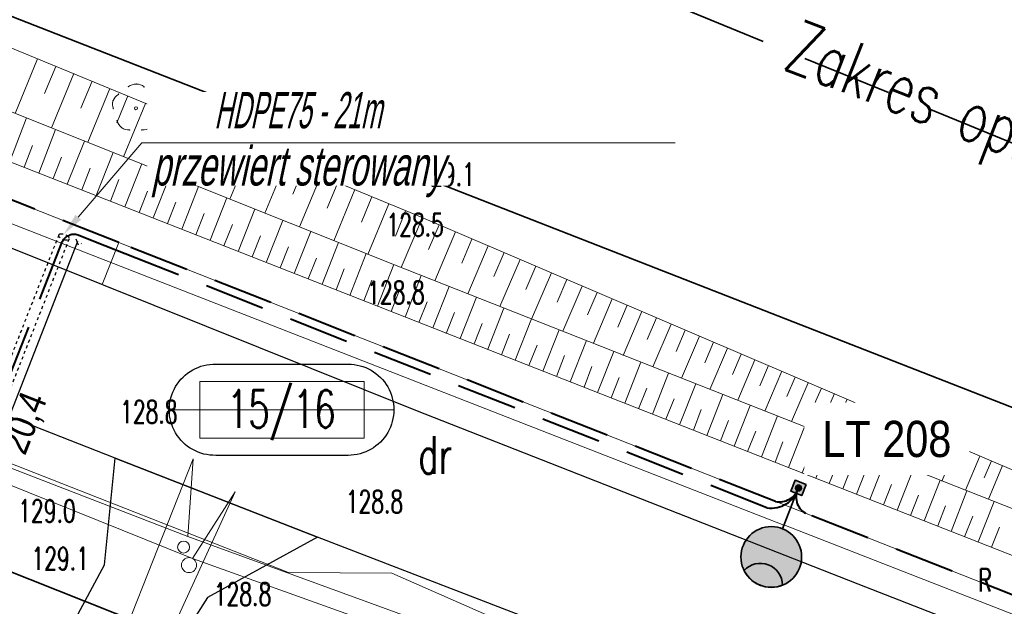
# Model space of a CAD drawing. Header units: metres. Extents: x 0 to 6497944, y 0 to 5963356.
# Tile 75 of 197: x 6496874 to 6496907, y 5963158 to 5963177. Entities that reach past the tile are written whole.
import ezdxf
from ezdxf import colors
from ezdxf.entities.mleader import LeaderData, LeaderLine
from ezdxf.math import Vec2, Vec3

# ---------------------------------------------------------------- set-up
doc = ezdxf.new("R2010")
doc.units = ezdxf.units.M
doc.header["$MEASUREMENT"] = 0
for name, pattern in [('DASHED', [19.05, 12.7, -6.35]), ('HIDDEN', [0.375, 0.25, -0.125]), ('L_0_04', [1.5, 1, -0.5])]:
    doc.linetypes.add(name, pattern=pattern)
doc.layers.get('0').update_dxf_attribs({"color": 8, "linetype": 'CONTINUOUS', "lineweight": 13})
doc.layers.get('DEFPOINTS').update_dxf_attribs({"linetype": 'CONTINUOUS', "lineweight": 0, "true_color": 0xffffff})
for name, color, linetype, lineweight in [('000_INNE__NIEZYDENTYFIKOWANE_', 8, 'CONTINUOUS', 13), ('210_OZNACZENIE_UzYTKU', 8, 'CONTINUOUS', 13), ('211_NR_DZIAlKI', 7, 'CONTINUOUS', 25), ('217_GRANICA_KONTURU_KLASYFIKCYJNEGO', 8, 'CONTINUOUS', 13), ('218_GRANICA_UzYTKU', 8, 'CONTINUOUS', 13), ('219_LINIA_GRANICY', 3, 'CONTINUOUS', 35), ('drzewo_lisciaste__punkt_', 8, 'CONTINUOUS', 13), ('E_działki', 96, 'CONTINUOUS', 30), ('E_proj_opisy_ośw.', 7, 'CONTINUOUS', 13), ('E_proj_osłona r.', 140, 'L_0_04', 30), ('E_proj_osłona r. opis_obw. 200', 166, 'CONTINUOUS', 9), ('E_proj_ośw_latarnia', 1, 'CONTINUOUS', 35), ('E_proj_ośw_linia_obw. 200', 1, 'L_0_04', 40), ('JEZDNIA__POWIERZCHNIA_', 8, 'CONTINUOUS', 25), ('PRZEWoD_KANALIZACYJNY__LINIA_', 36, 'CONTINUOUS', 13), ('PRZEWoD_TELEKOMUNIKACYJNY__LINIA_', 30, 'CONTINUOUS', 13), ('PRZEWoD_WODOCIaGOWY__LINIA_', 5, 'CONTINUOUS', 13), ('PUNKT_WYSOKOsCIOWY_NATURALNY_ATR2', 8, 'CONTINUOUS', 13), ('REKLAMA_LUB_TABLICA_INFORMACYJNA__PUNKT__ATR17', 8, 'CONTINUOUS', 13), ('SKARPA_NIEUMOCNIONA__POWIERZCHNIA_', 8, 'CONTINUOUS', 13), ('wlaz_okragly___siec_kanalizacyjna__punkt_', 36, 'CONTINUOUS', 13), ('ZAKRES', 190, 'L_0_04', 35), ('zasuwa___siec_wodociagowa__punkt_', 5, 'CONTINUOUS', 13)]:
    doc.layers.add(name, color=color, linetype=linetype, lineweight=lineweight)
doc.layers.add('E_pomocnicza', color=3, linetype='CONTINUOUS', lineweight=13, plot=False)
doc.styles.add('Andy', font='arial.ttf', dxfattribs={"height": 2})
doc.styles.add('Annotative', font='simplex.shx')
doc.styles.add('Narrow', font='ARIALN.TTF', dxfattribs={"height": 2})
doc.styles.get("Standard").update_dxf_attribs({"font": 'simplex.shx'})
doc.dimstyles.new('wymiary', dxfattribs={"dimtxt": 0.65, "dimasz": 0.25, "dimexe": 0.25, "dimexo": 1, "dimgap": 0.1, "dimtad": 1, "dimzin": 1, "dimtxsty": 'Annotative', "dimblk": 'OBLIQUE', "dimcen": 0.0025, "dimdle": 0.05, "dimadec": 0, "dimazin": 0, "dimtfac": 1, "dimtmove": 0, "dimatfit": 3, "dimldrblk": 'NONE', "dimfxl": 1, "dimarcsym": 0})

# ---------------------------------------------------------------- blocks, each defined once
blk = doc.blocks.new('A$C5E955987')
at = {"layer": 'E_proj_ośw_latarnia', "true_color": 0xffffff}
h = blk.add_hatch(color=7, dxfattribs=at)
h.dxf.hatch_style = 1
h.paths.add_polyline_path([(3.223, 1.824, 1), (3.408, 1.892, 1)], flags=0)
h.paths.add_polyline_path([(3.2, 1.606), (3.567, 1.742), (3.431, 2.111), (3.064, 1.976)])
h.paths.add_polyline_path([(3.223, 1.824, -1), (3.408, 1.892, -1)], flags=16)
h.paths.add_polyline_path([(0.071, 1.38, -0.683546), (0.557, 0.106, 0.679532), (1.952, 1.355, 0.687575)])
h = blk.add_hatch(color=7, dxfattribs=at)
h.dxf.hatch_style = 1
h.paths.add_polyline_path([(3.223, 1.824, 1), (3.408, 1.892, 1)])
at = {"layer": 'E_proj_ośw_latarnia'}
blk.add_hatch(color=256, dxfattribs=at).paths.add_polyline_path([(0.071, 1.38, 0.389707), (0.557, 0.106), (0.557, 0.106, 0.683546)])
blk.add_lwpolyline([(3.567, 1.742), (3.2, 1.606), (3.064, 1.976), (3.431, 2.111)], close=True, dxfattribs=at)
at = {"layer": 'E_proj_ośw_latarnia', "flags": 128}
blk.add_lwpolyline([(3.132, 1.791), (1.952, 1.355)], dxfattribs=at)
at = {"layer": 'E_proj_ośw_latarnia'}
blk.add_lwpolyline([(0.071, 1.38, 0.389707), (0.557, 0.106), (0.557, 0.106, 0.683546)], format="xyb", close=True, dxfattribs=at)
for centre, radius in [((1.007, 1.007), 1.007), ((3.315, 1.858), 0.0984)]:
    blk.add_circle(centre, radius, dxfattribs=at)
blk = doc.blocks.new('*U21')
at = {"linetype": 'Continuous', "flags": 128}
blk.add_lwpolyline([(0.393, -1.118, -1.023376), (0.393, 1.118), (3.637, 1.118, -1.000213), (3.637, -1.118)], format="xyb", close=True, dxfattribs=at)
at = {"layer": 'E_pomocnicza', "color": 7, "lineweight": 0, "true_color": 0xffffff, "flags": 128}
for points in [[(0, 0.696), (0, -0.696), (4.03, -0.696), (4.03, 0.696), (0, 0.696)], [(-0.734, 0), (4.755, 0)]]:
    blk.add_lwpolyline(points, dxfattribs=at)
blk = doc.blocks.new('_Oblique')
at = {"color": 0, "linetype": 'ByBlock', "lineweight": -2}
blk.add_line((-0.5, -0.5), (0.5, 0.5), dxfattribs=at)
blk = doc.blocks.new('*D41')
at = {"layer": 'DEFPOINTS', "color": 0, "transparency": 16777216}
for p in [(0, 0), (-10.263, -17.671), (-9.586, -18.064)]:
    blk.add_point(p, dxfattribs=at)
at = {"layer": 'E_pomocnicza', "color": 0, "lineweight": -2, "transparency": 16777216}
for p, q in [((0.702, -0.35), (-9.612, -18.107)), ((0.865, -0.502), (0.893, -0.519)), ((-9.399, -18.173), (-9.37, -18.189))]:
    blk.add_line(p, q, dxfattribs=at)
at = {"layer": 'E_pomocnicza', "color": 0, "lineweight": -2, "transparency": 16777216, "xscale": 0.25, "yscale": 0.25, "zscale": 0.25}
for p, rotation in [((0.677, -0.393), 59.85099625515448), ((-9.586, -18.064), 239.8509962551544)]:
    blk.add_blockref('_Oblique', p, dxfattribs=dict(at, rotation=rotation))
at = {"layer": 'E_pomocnicza', "color": 0, "linetype": 'Continuous', "lineweight": 0, "transparency": 16777216, "insert": (-3.589, -9.732), "char_height": 2, "attachment_point": 5, "rotation": 59.851, "style": 'Narrow'}
blk.add_mtext('{\\H0.75x;20,4}', dxfattribs=at)
blk = doc.blocks.new('_None')
blk = doc.blocks.new('*U40')
at = {"linetype": 'HIDDEN', "ltscale": 0.2}
for p, q in [((-0.259, 0.151), (-10.523, -17.52)), ((0.259, -0.151), (-10.004, -17.821))]:
    blk.add_line(p, q, dxfattribs=at)
at = {"linetype": 'DASHED', "ltscale": 0.02}
for centre in [(0, 0), (-10.263, -17.671)]:
    blk.add_ellipse(centre, major_axis=(-0.259, 0.151), ratio=0.5, dxfattribs=at)
at = {"layer": 'E_pomocnicza', "color": 4, "lineweight": 0}
dim = blk.add_aligned_dim(p1=(0, 0), p2=(-10.263, -17.671), distance=0.783, text='{\\H0.75x;<>}', dimstyle='wymiary', override={"dimtxt": 1.3, "dimtad": 2, "dimdec": 1, "dimlfac": 1, "dimrnd": 0, "dimtxsty": 'Narrow'}, dxfattribs=at)
dim.commit()
dim.dimension.update_dxf_attribs({"geometry": '*D41', "text_midpoint": (-3.589, -9.732)})

msp = doc.modelspace()

# ---------------------------------------------------------------- linework, layer by layer
at = {"layer": '000_INNE__NIEZYDENTYFIKOWANE_', "flags": 128}
for points in [[(6496874.99, 5963176.17), (6496874.25, 5963174.36)], [(6496875.6, 5963175.92), (6496875.22, 5963175.02)], [(6496876.2, 5963175.68), (6496875.46, 5963173.88)], [(6496876.8, 5963175.43), (6496876.43, 5963174.53)], [(6496877.39, 5963175.18), (6496876.66, 5963173.4)], [(6496877.99, 5963174.94), (6496877.62, 5963174.05)], [(6496878.58, 5963174.69), (6496877.85, 5963172.92)], [(6496874.07, 5963172.76), (6496874.63, 5963174.21)], [(6496879.17, 5963174.45), (6496878.81, 5963173.57)], [(6496879.76, 5963174.2), (6496879.04, 5963172.45)], [(6496880.35, 5963173.96), (6496879.99, 5963173.09)], [(6496875.03, 5963172.38), (6496875.59, 5963173.82)], [(6496880.93, 5963173.72), (6496880.21, 5963171.98)], [(6496874.55, 5963172.57), (6496874.83, 5963173.29)], [(6496875.98, 5963172.01), (6496876.55, 5963173.44)], [(6496881.51, 5963173.48), (6496881.15, 5963172.61)], [(6496882.09, 5963173.24), (6496881.38, 5963171.51)], [(6496875.51, 5963172.2), (6496875.79, 5963172.91)], [(6496876.94, 5963171.63), (6496877.5, 5963173.06)], [(6496882.67, 5963173), (6496882.31, 5963172.14)], [(6496876.46, 5963171.82), (6496876.74, 5963172.54)], [(6496877.89, 5963171.26), (6496878.45, 5963172.68)], [(6496883.25, 5963172.77), (6496882.54, 5963171.05)], [(6496878.83, 5963170.89), (6496879.39, 5963172.31)], [(6496883.82, 5963172.53), (6496883.47, 5963171.68)], [(6496884.39, 5963172.29), (6496883.69, 5963170.59)], [(6496877.41, 5963171.45), (6496877.69, 5963172.16)], [(6496879.78, 5963170.52), (6496880.33, 5963171.93)], [(6496884.96, 5963172.06), (6496884.61, 5963171.21)], [(6496878.36, 5963171.07), (6496878.64, 5963171.78)], [(6496880.72, 5963170.15), (6496881.27, 5963171.56)], [(6496885.52, 5963171.83), (6496884.83, 5963170.13)], [(6496886.09, 5963171.59), (6496885.74, 5963170.75)], [(6496879.31, 5963170.7), (6496879.58, 5963171.41)], [(6496886.65, 5963171.36), (6496885.96, 5963169.68)], [(6496880.25, 5963170.33), (6496880.52, 5963171.04)], [(6496881.65, 5963169.78), (6496882.2, 5963171.18)], [(6496887.21, 5963171.13), (6496886.87, 5963170.29)], [(6496887.77, 5963170.9), (6496887.06, 5963169.24)], [(6496881.18, 5963169.96), (6496881.46, 5963170.67)], [(6496882.58, 5963169.41), (6496883.13, 5963170.81)], [(6496888.32, 5963170.66), (6496887.97, 5963169.84)], [(6496882.12, 5963169.6), (6496882.39, 5963170.3)], [(6496883.51, 5963169.05), (6496884.06, 5963170.44)], [(6496888.87, 5963170.43), (6496888.18, 5963168.8)], [(6496883.05, 5963169.23), (6496883.32, 5963169.93)], [(6496884.44, 5963168.69), (6496884.98, 5963170.07)], [(6496889.41, 5963170.19), (6496889.07, 5963169.39)], [(6496889.95, 5963169.96), (6496889.27, 5963168.37)], [(6496885.36, 5963168.32), (6496885.9, 5963169.71)], [(6496890.48, 5963169.74), (6496890.14, 5963168.95)], [(6496883.97, 5963168.87), (6496884.25, 5963169.56)], [(6496886.28, 5963167.96), (6496886.82, 5963169.34)], [(6496891.01, 5963169.51), (6496890.34, 5963167.95)], [(6496891.53, 5963169.29), (6496891.2, 5963168.51)], [(6496884.9, 5963168.5), (6496885.17, 5963169.2)], [(6496887.19, 5963167.6), (6496887.73, 5963168.98)], [(6496892.05, 5963169.07), (6496891.39, 5963167.53)], [(6496885.82, 5963168.14), (6496886.09, 5963168.83)], [(6496888.11, 5963167.24), (6496888.65, 5963168.62)], [(6496892.56, 5963168.85), (6496892.24, 5963168.09)], [(6496893.07, 5963168.63), (6496892.43, 5963167.13)], [(6496886.73, 5963167.78), (6496887, 5963168.47)], [(6496893.57, 5963168.42), (6496893.25, 5963167.67)], [(6496887.65, 5963167.42), (6496887.92, 5963168.11)], [(6496889.02, 5963166.89), (6496889.56, 5963168.26)], [(6496894.07, 5963168.2), (6496893.44, 5963166.73)], [(6496894.56, 5963167.99), (6496894.25, 5963167.26)], [(6496888.56, 5963167.06), (6496888.83, 5963167.75)], [(6496889.94, 5963166.53), (6496890.47, 5963167.9)], [(6496895.05, 5963167.78), (6496894.43, 5963166.33)], [(6496889.48, 5963166.71), (6496889.75, 5963167.39)], [(6496890.85, 5963166.17), (6496891.39, 5963167.54)], [(6496895.54, 5963167.58), (6496895.23, 5963166.86)], [(6496896.02, 5963167.37), (6496895.41, 5963165.95)], [(6496890.39, 5963166.35), (6496890.66, 5963167.03)], [(6496891.76, 5963165.81), (6496892.3, 5963167.18)], [(6496896.49, 5963167.17), (6496896.19, 5963166.46)], [(6496891.3, 5963165.99), (6496891.57, 5963166.67)], [(6496892.67, 5963165.45), (6496893.21, 5963166.82)], [(6496896.96, 5963166.97), (6496896.37, 5963165.57)], [(6496897.43, 5963166.77), (6496897.14, 5963166.08)], [(6496893.58, 5963165.1), (6496894.12, 5963166.46)], [(6496897.89, 5963166.57), (6496897.31, 5963165.2)], [(6496898.35, 5963166.37), (6496898.06, 5963165.7)], [(6496892.22, 5963165.63), (6496892.48, 5963166.32)], [(6496894.49, 5963164.74), (6496895.02, 5963166.1)], [(6496898.8, 5963166.18), (6496898.23, 5963164.84)], [(6496893.13, 5963165.27), (6496893.39, 5963165.96)], [(6496895.4, 5963164.38), (6496895.93, 5963165.74)], [(6496899.25, 5963165.99), (6496898.97, 5963165.32)], [(6496899.7, 5963165.8), (6496899.13, 5963164.48)], [(6496894.03, 5963164.92), (6496894.3, 5963165.6)], [(6496896.3, 5963164.03), (6496896.84, 5963165.39)], [(6496900.14, 5963165.61), (6496899.86, 5963164.96)], [(6496900.57, 5963165.42), (6496900.02, 5963164.13)], [(6496894.94, 5963164.56), (6496895.21, 5963165.24)], [(6496897.21, 5963163.67), (6496897.74, 5963165.03)], [(6496901.01, 5963165.24), (6496900.73, 5963164.6)], [(6496901.44, 5963165.06), (6496900.89, 5963163.79)], [(6496895.85, 5963164.21), (6496896.12, 5963164.89)], [(6496901.86, 5963164.88), (6496901.59, 5963164.25)], [(6496902.28, 5963164.7), (6496901.75, 5963163.45)], [(6496896.76, 5963163.85), (6496897.02, 5963164.53)], [(6496898.11, 5963163.32), (6496898.65, 5963164.67)], [(6496902.7, 5963164.52), (6496902.43, 5963163.9)], [(6496897.66, 5963163.49), (6496897.93, 5963164.17)], [(6496899.02, 5963162.96), (6496899.55, 5963164.32)], [(6496903.11, 5963164.34), (6496902.59, 5963163.12)], [(6496903.52, 5963164.17), (6496903.26, 5963163.56)], [(6496898.56, 5963163.14), (6496898.83, 5963163.82)], [(6496899.92, 5963162.61), (6496900.45, 5963163.96)], [(6496903.92, 5963163.99), (6496903.41, 5963162.8)], [(6496904.32, 5963163.82), (6496904.07, 5963163.23)], [(6496899.47, 5963162.79), (6496899.73, 5963163.46)], [(6496900.82, 5963162.25), (6496901.35, 5963163.61)], [(6496904.72, 5963163.65), (6496904.22, 5963162.48)], [(6496905.11, 5963163.48), (6496904.86, 5963162.9)], [(6496900.37, 5963162.43), (6496900.64, 5963163.11)], [(6496901.72, 5963161.9), (6496902.25, 5963163.25)], [(6496905.5, 5963163.32), (6496905.01, 5963162.16)], [(6496905.89, 5963163.15), (6496905.64, 5963162.58)], [(6496901.27, 5963162.08), (6496901.54, 5963162.75)], [(6496902.62, 5963161.55), (6496903.15, 5963162.9)], [(6496906.27, 5963162.99), (6496905.79, 5963161.86)], [(6496906.65, 5963162.83), (6496906.41, 5963162.27)], [(6496902.17, 5963161.72), (6496902.44, 5963162.4)], [(6496903.52, 5963161.19), (6496904.05, 5963162.54)], [(6496907.02, 5963162.67), (6496906.55, 5963161.56)], [(6496904.42, 5963160.84), (6496904.95, 5963162.19)], [(6496903.07, 5963161.37), (6496903.34, 5963162.05)], [(6496905.32, 5963160.49), (6496905.84, 5963161.84)], [(6496903.97, 5963161.02), (6496904.23, 5963161.69)], [(6496906.21, 5963160.14), (6496906.74, 5963161.48)], [(6496904.87, 5963160.67), (6496905.13, 5963161.34)], [(6496905.76, 5963160.31), (6496906.03, 5963160.99)], [(6496906.66, 5963159.96), (6496906.92, 5963160.63)]]:
    msp.add_lwpolyline(points, dxfattribs=at)
at = {"layer": '217_GRANICA_KONTURU_KLASYFIKCYJNEGO', "flags": 128}
msp.add_lwpolyline([(6496845.62, 5963188.72), (6496940.59, 5963151.61)], dxfattribs=at)
at = {"layer": '218_GRANICA_UzYTKU', "flags": 128}
for points in [[(6496940.59, 5963151.61), (6496845.62, 5963188.72)], [(6496883.12, 5963155.56), (6496868.25, 5963161.47)]]:
    msp.add_lwpolyline(points, dxfattribs=at)
at = {"layer": '219_LINIA_GRANICY', "flags": 128}
for points in [[(6496940.59, 5963151.61), (6496845.62, 5963188.72)], [(6496883.12, 5963155.56), (6496868.25, 5963161.47)]]:
    msp.add_lwpolyline(points, dxfattribs=at)
at = {"layer": 'DEFPOINTS', "linetype": 'Continuous'}
for points in [[(6497088.043, 5963087.571), (6497060.045, 5963098.826), (6497042.297, 5963105.911), (6497018.375, 5963115.111), (6496987.875, 5963126.752), (6496948.56, 5963142.251), (6496913.72, 5963155.871), (6496877.688, 5963170.071), (6496842.01, 5963184.196), (6496806.205, 5963198.271), (6496777.12, 5963209.766), (6496767.44, 5963213.646), (6496738.46, 5963225.696), (6496718.82, 5963233.986)], [(6496946.338, 5963142.526), (6496899.759, 5963160.703), (6496900.187, 5963161.782), (6496899.765, 5963160.7), (6496853.189, 5963178.884), (6496853.577, 5963180.128), (6496853.189, 5963178.884), (6496806.7, 5963197.289), (6496807.198, 5963198.562), (6496806.7, 5963197.289), (6496760.21, 5963215.694), (6496760.715, 5963216.969), (6496760.21, 5963215.694), (6496719.722, 5963232.791), (6496720.014, 5963233.482)], [(6496877.14, 5963168.68), (6496877.69, 5963170.076)]]:
    msp.add_lwpolyline(points, dxfattribs=at)
at = {"layer": 'drzewo_lisciaste__punkt_'}
msp.add_circle((6496878.26, 5963174.53), 0.05, dxfattribs=at)
for centre, radius, start, end in [((6496878.269, 5963174.876), 0.454, 53.9336, 126.3212), ((6496877.832, 5963174.664), 0.352, 114.8532, 205.9427), ((6496878.639, 5963174.637), 0.406, 338.8792, 58.9074), ((6496878.021, 5963174.213), 0.403, 193.5004, 274.5347), ((6496878.505, 5963174.185), 0.377, 262.3926, 348.5778)]:
    msp.add_arc(centre, radius, start, end, dxfattribs=at)
for p in [(6496878.01, 5963175.24), (6496878.27, 5963175.33), (6496878.53, 5963175.23), (6496877.68, 5963175), (6496878.85, 5963174.99), (6496877.5, 5963174.78), (6496877.51, 5963174.51), (6496879.02, 5963174.77), (6496879.01, 5963174.49), (6496877.63, 5963174.12), (6496877.78, 5963173.89), (6496878.72, 5963173.88), (6496878.88, 5963174.11), (6496878.05, 5963173.81), (6496878.45, 5963173.81)]:
    msp.add_point(p, dxfattribs=at)
at = {"layer": 'E_proj_ośw_linia_obw. 200', "ltscale": 2, "transparency": 33554687}
for points in [[(6496945.981, 5963143.259), (6496913.72, 5963155.871), (6496900.477, 5963161.09, -0.40782), (6496900.247, 5963161.929, -0.383034), (6496899.484, 5963161.481), (6496877.688, 5963170.071), (6496853.924, 5963179.479, -0.389161), (6496853.69, 5963180.319, -0.368192), (6496852.962, 5963179.86), (6496842.003, 5963184.179), (6496807.466, 5963197.775, -0.385605), (6496807.221, 5963198.618, -0.323522), (6496806.502, 5963198.154), (6496777.12, 5963209.766), (6496767.44, 5963213.646), (6496761.012, 5963216.318, -0.384905), (6496760.791, 5963217.163, -0.357019), (6496760.046, 5963216.714), (6496738.46, 5963225.696), (6496719.92, 5963233.521, -0.426566), (6496719.666, 5963234.399, -1.422758)], [(6496900.247, 5963161.929, -0.371239), (6496899.197, 5963161.272), (6496878.263, 5963169.56), (6496876.864, 5963170.111), (6496876.343, 5963170.32, 0.401307), (6496875.791, 5963170.06), (6496870.748, 5963157.225)]]:
    msp.add_lwpolyline(points, format="xyb", dxfattribs=at)
at = {"layer": 'JEZDNIA__POWIERZCHNIA_', "flags": 128}
for points in [[(6496866.74, 5963172.85), (6496887.54, 5963164.51), (6496902.22, 5963158.75), (6496924.12, 5963150.2), (6496939.31, 5963144.25)], [(6496942.28, 5963137.67), (6496921.39, 5963145.9), (6496908.94, 5963150.72), (6496894.1, 5963156.52), (6496884.28, 5963160.3), (6496877.57, 5963162.92), (6496867.92, 5963166.7)], [(6496874.42, 5963154.17), (6496877.21, 5963159.38), (6496877.57, 5963162.92), (6496884.28, 5963160.3), (6496880.63, 5963158.3), (6496877.08, 5963152.71)]]:
    msp.add_lwpolyline(points, dxfattribs=at)
at = {"layer": 'PRZEWoD_KANALIZACYJNY__LINIA_', "flags": 128}
for points in [[(6497082.81, 5963079.21), (6497039.28, 5963096.48), (6496994.97, 5963113.67), (6496977.13, 5963121.11), (6496941.88, 5963135.84), (6496903.45, 5963150.65), (6496898.02, 5963153.17), (6496880.14, 5963159.59), (6496870.79, 5963163.35), (6496832.92, 5963177.48), (6496794.6, 5963192.75), (6496784.72, 5963198.85), (6496774.9, 5963202.73)], [(6496873.73, 5963144.71), (6496881.55, 5963161.8), (6496880.14, 5963159.59)]]:
    msp.add_lwpolyline(points, dxfattribs=at)
at = {"layer": 'PRZEWoD_TELEKOMUNIKACYJNY__LINIA_', "flags": 128}
msp.add_lwpolyline([(6496774.9, 5963201.17), (6496800.16, 5963191.52), (6496821.21, 5963183.45), (6496844.18, 5963174.49), (6496883.32, 5963159.12), (6496886.75, 5963159.1), (6496905.28, 5963150.99), (6497034.08, 5963099.85), (6497081.01, 5963081.42), (6497114.42, 5963068.68), (6497140.82, 5963058.78), (6497145.99, 5963055.02), (6497153.66, 5963050.85), (6497172.46, 5963043.32), (6497202.19, 5963037.61), (6497238.33, 5963036.41), (6497238.76, 5963032.02), (6497245.27, 5963032.35), (6497261.71, 5963034.62), (6497300.12, 5963040.13)], dxfattribs=at)
at = {"layer": 'PRZEWoD_WODOCIaGOWY__LINIA_', "flags": 128}
for points in [[(6496774.9, 5963203.29), (6496784.92, 5963199.33), (6496794.73, 5963193.32), (6496832.97, 5963178.03), (6496870.84, 5963163.85), (6496879.98, 5963160.32), (6496898.15, 5963153.69), (6496903.95, 5963151.25), (6496942.07, 5963136.31), (6496977.37, 5963121.77), (6496995.11, 5963114.36), (6497030.39, 5963101.05), (6497083.14, 5963080.09)], [(6496873.09, 5963145.02), (6496880.16, 5963162.9), (6496879.98, 5963160.32)]]:
    msp.add_lwpolyline(points, dxfattribs=at)
at = {"layer": 'SKARPA_NIEUMOCNIONA__POWIERZCHNIA_', "flags": 128}
for points in [[(6496800.51, 5963202.96), (6496818.36, 5963197.9), (6496840.56, 5963189.6), (6496859.93, 5963182.39), (6496887.55, 5963170.99), (6496914.04, 5963159.67), (6496910.7, 5963159.92), (6496886.84, 5963169.33), (6496859.29, 5963180.34), (6496839.97, 5963187.89), (6496817.76, 5963196.82)], [(6496913.29, 5963157.36), (6496886.31, 5963167.95), (6496858.57, 5963178.85), (6496838.63, 5963186.87), (6496817.11, 5963195.66), (6496800.51, 5963202.96), (6496817.76, 5963196.82), (6496839.97, 5963187.89), (6496859.29, 5963180.34), (6496886.84, 5963169.33), (6496910.7, 5963159.92)]]:
    msp.add_lwpolyline(points, dxfattribs=at)
at = {"layer": 'wlaz_okragly___siec_kanalizacyjna__punkt_'}
msp.add_circle((6496880.02, 5963159.37), 0.25, dxfattribs=at)
at = {"layer": 'ZAKRES', "ltscale": 3, "flags": 128}
msp.add_lwpolyline([(6497692.5, 5963219.5), (6497716, 5963186.5), (6497672.2, 5963172.1), (6497502, 5963111.8), (6497349, 5963052), (6497312.6, 5963038.4), (6497228.6, 5963030.4), (6497133.5, 5963045.2), (6496948.4, 5963119.5), (6496936.6, 5963083.2), (6496927.9, 5963075.7), (6496873, 5963095.9), (6496849.7, 5963104.2), (6496824.8, 5963105.1), (6496784.8, 5963107.4), (6496786.6, 5963174.3), (6496788.5, 5963184), (6496695.2, 5963217.9), (6496711.8, 5963253.1), (6496961, 5963151.5), (6497143.1, 5963082.8), (6497228.1, 5963066.8), (6497302.3, 5963072), (6497492.1, 5963142.6)], close=True, dxfattribs=at)
at = {"layer": 'zasuwa___siec_wodociagowa__punkt_'}
msp.add_circle((6496879.84, 5963159.97), 0.2, dxfattribs=at)

# ---------------------------------------------------------------- block references
at = {"layer": 'E_działki', "xscale": 1.35355978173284, "yscale": 1.35355978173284, "zscale": 1.35355978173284}
msp.add_blockref('*U21', (6496880.381, 5963164.525), dxfattribs=at)
at = {"layer": 'E_proj_osłona r.', "xscale": 0.6096, "yscale": 0.6096, "zscale": 0.6096, "rotation": 8.69802367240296}
msp.add_blockref('*U40', (6496875.868, 5963170.259), dxfattribs=at)
at = {"layer": 'E_proj_ośw_latarnia', "rotation": 48.26325779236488}
msp.add_blockref('A$C5E955987', (6496899.427, 5963158.218), dxfattribs=at)

# ---------------------------------------------------------------- texts
at = {"layer": '210_OZNACZENIE_UzYTKU', "width": 0.66}
msp.add_text('dr', height=1.25, dxfattribs=at).set_placement((6496887.63, 5963162.4))
msp.add_text('dr', height=1.25, dxfattribs=at).set_placement((6496887.63, 5963162.4))
at = {"layer": '211_NR_DZIAlKI', "width": 0.66}
msp.add_text('15/16', height=1.25, dxfattribs=at).set_placement((6496881.28, 5963163.93))
at = {"layer": 'PUNKT_WYSOKOsCIOWY_NATURALNY_ATR2', "width": 0.66}
for s, p in [('129.1', (6496887.6, 5963171.96)), ('128.5', (6496886.57, 5963170.29)), ('128.8', (6496885.93, 5963168.04)), ('128.8', (6496877.73, 5963164.08)), ('128.8', (6496885.22, 5963161.1)), ('129.0', (6496874.35, 5963160.79)), ('129.1', (6496874.79, 5963159.21)), ('128.8', (6496880.84, 5963158.03))]:
    msp.add_text(s, height=0.75, dxfattribs=at).set_placement(p)
at = {"layer": 'REKLAMA_LUB_TABLICA_INFORMACYJNA__PUNKT__ATR17', "width": 0.66}
msp.add_text('R', height=0.75, dxfattribs=at).set_placement((6496906.22, 5963158.5))
at = {"layer": 'ZAKRES', "width": 0.68}
msp.add_text('Zakres opracowania', height=1.75, rotation=338.7, dxfattribs=at).set_placement((6496899.68, 5963175.86))

# ---------------------------------------------------------------- next in the draw order: leaders
at = {"layer": 'E_proj_opisy_ośw.', "color": 10}
ml = msp.add_multileader_mtext('Standard', dxfattribs=at)
ml.set_content('\\A1;LT 108', color=10, style='Narrow')
ml.set_leader_properties(color=256)
ml.set_arrow_properties(name='NONE')
ml.build(insert=Vec2(0, 0))
ml.multileader.update_dxf_attribs({"leader_type": 0, "has_dogleg": 0, "has_text_frame": 1, "text_left_attachment_type": 3, "dogleg_length": 0.36, "arrow_head_size": 0, "scale": 0.7})
ctx = ml.context
ctx.base_point, ctx.scale, ctx.char_height, ctx.arrow_head_size, ctx.landing_gap_size, ctx.plane_origin = Vec3(6497590.207, 5963168.082), 0.7, 1.2, 0, 0.42, Vec3(6498440.769, 5963064.192)
ctx.left_attachment = 3
notes = []
notes.append((ctx, [(0, (0, 0, 0), (0, 0), (1, 0), 1, [])]))
ctx.mtext.insert, ctx.mtext.line_spacing_factor, ctx.mtext.flow_direction = Vec3(6497590.627, 5963168.697), 0.266667, 5
ctx.mtext.has_bg_fill, ctx.mtext.bg_color, ctx.mtext.bg_scale_factor, ctx.mtext.bg_transparency, ctx.mtext.use_window_bg_color = 1, -1073741824, 1.5, 0, 1
for ctx, leaders in notes:
    for number, flags, end, landing, length, lines in leaders:
        leader = LeaderData()
        leader.index, (leader.has_last_leader_line, leader.has_dogleg_vector, leader.attachment_direction) = number, flags
        leader.last_leader_point, leader.dogleg_vector, leader.dogleg_length = Vec3(end), Vec3(landing), length
        for number, points, colour, breaks in lines:
            line = LeaderLine()
            line.index, line.vertices, line.color, line.breaks = number, Vec3.list(points), colors.encode_raw_color(colour), breaks
            leader.lines.append(line)
        ctx.leaders.append(leader)

# ---------------------------------------------------------------- next in the draw order: leaders
ml = msp.add_multileader_mtext('Standard', dxfattribs=at)
ml.set_content('\\A1;LT 109', color=10, style='Narrow')
ml.set_leader_properties(color=256)
ml.set_arrow_properties(name='NONE')
ml.build(insert=Vec2(0, 0))
ml.multileader.update_dxf_attribs({"leader_type": 0, "has_dogleg": 0, "has_text_frame": 1, "text_left_attachment_type": 3, "dogleg_length": 0.36, "arrow_head_size": 0, "scale": 0.7})
ctx = ml.context
ctx.base_point, ctx.scale, ctx.char_height, ctx.arrow_head_size, ctx.landing_gap_size, ctx.plane_origin = Vec3(6497636.957, 5963185.464), 0.7, 1.2, 0, 0.42, Vec3(6498487.931, 5963080.837)
ctx.left_attachment = 3
notes = []
notes.append((ctx, [(0, (0, 0, 0), (0, 0), (1, 0), 1, [])]))
ctx.mtext.insert, ctx.mtext.line_spacing_factor, ctx.mtext.flow_direction = Vec3(6497637.377, 5963186.079), 0.266667, 5
ctx.mtext.has_bg_fill, ctx.mtext.bg_color, ctx.mtext.bg_scale_factor, ctx.mtext.bg_transparency, ctx.mtext.use_window_bg_color = 1, -1073741824, 1.5, 0, 1
for ctx, leaders in notes:
    for number, flags, end, landing, length, lines in leaders:
        leader = LeaderData()
        leader.index, (leader.has_last_leader_line, leader.has_dogleg_vector, leader.attachment_direction) = number, flags
        leader.last_leader_point, leader.dogleg_vector, leader.dogleg_length = Vec3(end), Vec3(landing), length
        for number, points, colour, breaks in lines:
            line = LeaderLine()
            line.index, line.vertices, line.color, line.breaks = number, Vec3.list(points), colors.encode_raw_color(colour), breaks
            leader.lines.append(line)
        ctx.leaders.append(leader)

# ---------------------------------------------------------------- next in the draw order: leaders
ml = msp.add_multileader_mtext('Standard', dxfattribs=at)
ml.set_content('\\A1;LT 110', color=10, style='Narrow')
ml.set_leader_properties(color=256)
ml.set_arrow_properties(name='NONE')
ml.build(insert=Vec2(0, 0))
ml.multileader.update_dxf_attribs({"leader_type": 0, "has_dogleg": 0, "has_text_frame": 1, "text_left_attachment_type": 3, "dogleg_length": 0.36, "arrow_head_size": 0, "scale": 0.7})
ctx = ml.context
ctx.base_point, ctx.scale, ctx.char_height, ctx.arrow_head_size, ctx.landing_gap_size, ctx.plane_origin = Vec3(6497684.163, 5963202.624), 0.7, 1.2, 0, 0.42, Vec3(6498534.844, 5963098.192)
ctx.left_attachment = 3
notes = []
notes.append((ctx, [(0, (0, 0, 0), (0, 0), (1, 0), 1, [])]))
ctx.mtext.insert, ctx.mtext.line_spacing_factor, ctx.mtext.flow_direction = Vec3(6497684.583, 5963203.239), 0.266667, 5
ctx.mtext.has_bg_fill, ctx.mtext.bg_color, ctx.mtext.bg_scale_factor, ctx.mtext.bg_transparency, ctx.mtext.use_window_bg_color = 1, -1073741824, 1.5, 0, 1
for ctx, leaders in notes:
    for number, flags, end, landing, length, lines in leaders:
        leader = LeaderData()
        leader.index, (leader.has_last_leader_line, leader.has_dogleg_vector, leader.attachment_direction) = number, flags
        leader.last_leader_point, leader.dogleg_vector, leader.dogleg_length = Vec3(end), Vec3(landing), length
        for number, points, colour, breaks in lines:
            line = LeaderLine()
            line.index, line.vertices, line.color, line.breaks = number, Vec3.list(points), colors.encode_raw_color(colour), breaks
            leader.lines.append(line)
        ctx.leaders.append(leader)

# ---------------------------------------------------------------- next in the draw order: leaders
ml = msp.add_multileader_mtext('Standard', dxfattribs=at)
ml.set_content('\\A1;LT 208', color=10, style='Narrow')
ml.set_leader_properties(color=256)
ml.set_arrow_properties(name='NONE')
ml.build(insert=Vec2(0, 0))
ml.multileader.update_dxf_attribs({"leader_type": 0, "has_dogleg": 0, "has_text_frame": 1, "text_left_attachment_type": 3, "dogleg_length": 0.36, "arrow_head_size": 0, "scale": 0.7})
ctx = ml.context
ctx.base_point, ctx.scale, ctx.char_height, ctx.arrow_head_size, ctx.landing_gap_size, ctx.plane_origin = Vec3(6496900.622, 5963163.542), 0.7, 1.2, 0, 0.42, Vec3(6497750.821, 5963060.312)
ctx.left_attachment = 3
notes = []
notes.append((ctx, [(0, (0, 0, 0), (0, 0), (1, 0), 1, [])]))
ctx.mtext.insert, ctx.mtext.line_spacing_factor, ctx.mtext.flow_direction = Vec3(6496901.042, 5963164.157), 0.266667, 5
ctx.mtext.has_bg_fill, ctx.mtext.bg_color, ctx.mtext.bg_scale_factor, ctx.mtext.bg_transparency, ctx.mtext.use_window_bg_color = 1, -1073741824, 1.5, 0, 1
at = {"layer": 'E_proj_osłona r. opis_obw. 200', "linetype": 'Continuous', "lineweight": 13, "transparency": 33554687}
ml = msp.add_multileader_mtext('Standard', dxfattribs=at)
ml.set_content('{\\fArial Narrow|b0|i0|c238|p34;\\H0.92308x;\\Q12;\\W0.6;HDPE75 - 21m\\P\\fArial|b0|i0|c238|p34;\\H1.0833x;przewiert sterowany }', color=256, style='Andy')
ml.set_leader_properties(color=256, linetype='CONTINUOUS', lineweight=-1)
ml.build(insert=Vec2(0, 0))
ml.multileader.update_dxf_attribs({"has_dogleg": 0, "text_left_attachment_type": 6, "text_right_attachment_type": 6, "dogleg_length": 0.36, "arrow_head_size": 0.75})
ctx = ml.context
ctx.base_point, ctx.char_height, ctx.arrow_head_size, ctx.landing_gap_size, ctx.plane_origin = Vec3(6496878.453, 5963173.384), 1.3, 0.75, 0.2, Vec3(6496886.468, 5963163.938)
ctx.left_attachment, ctx.right_attachment, ctx.text_align_type = 6, 6, 1
notes.append((ctx, [(0, (1, 1, 0), (6496878.093, 5963173.384), (1, 0), 0.36, [(0, [(6496875.858, 5963170.342)], 0, [])])]))
ctx.mtext.insert, ctx.mtext.alignment, ctx.mtext.line_spacing_factor, ctx.mtext.line_spacing_style = Vec3(6496883.631, 5963175.066), 2, 0.9, 2
ctx.mtext.has_bg_fill, ctx.mtext.bg_color, ctx.mtext.bg_scale_factor, ctx.mtext.bg_transparency, ctx.mtext.use_window_bg_color = 1, -1073741824, 1, 0, 1
for ctx, leaders in notes:
    for number, flags, end, landing, length, lines in leaders:
        leader = LeaderData()
        leader.index, (leader.has_last_leader_line, leader.has_dogleg_vector, leader.attachment_direction) = number, flags
        leader.last_leader_point, leader.dogleg_vector, leader.dogleg_length = Vec3(end), Vec3(landing), length
        for number, points, colour, breaks in lines:
            line = LeaderLine()
            line.index, line.vertices, line.color, line.breaks = number, Vec3.list(points), colors.encode_raw_color(colour), breaks
            leader.lines.append(line)
        ctx.leaders.append(leader)

doc.saveas('drawing.dxf')
